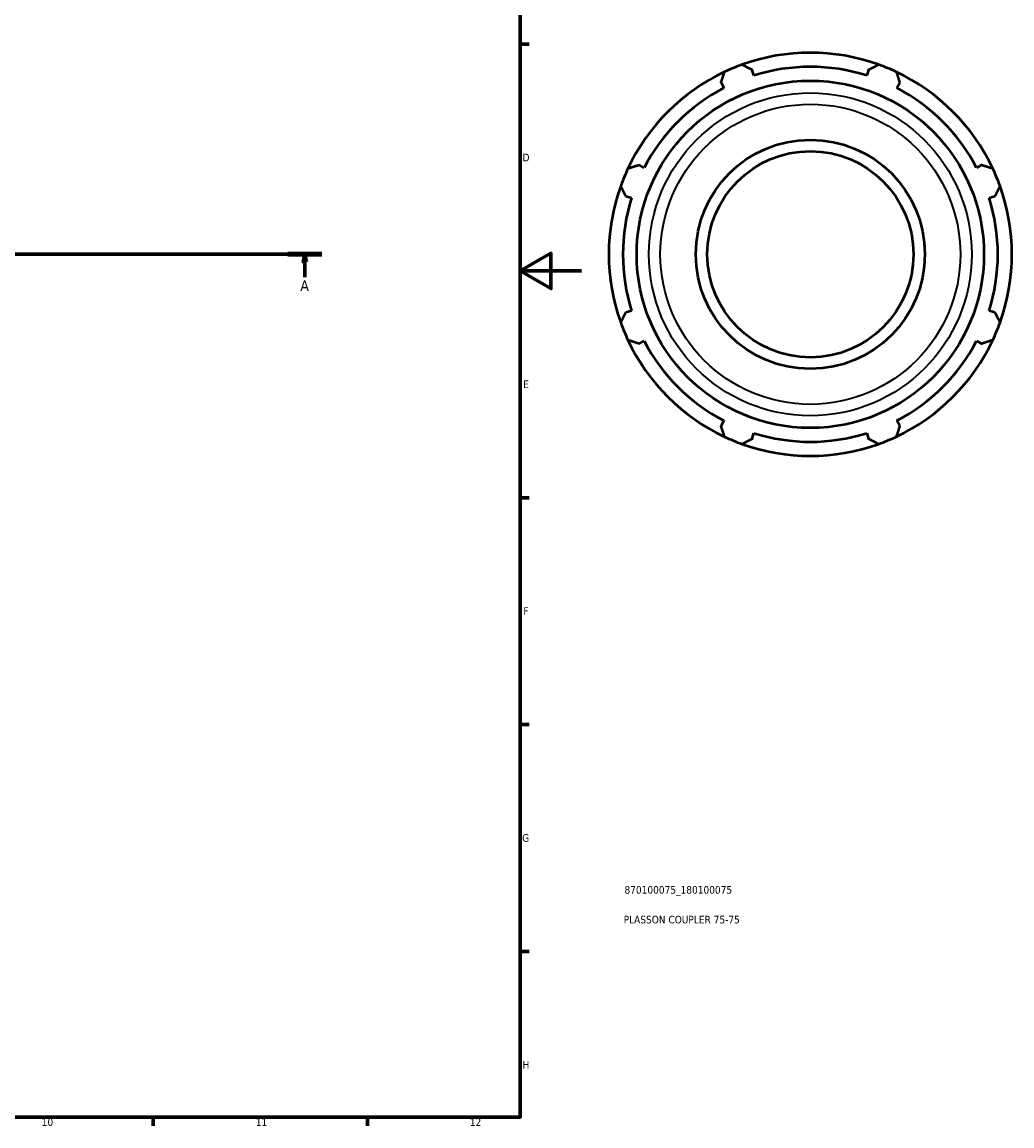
# Model space of a CAD drawing. Header units: millimetres. Extents: x -139 to 1144, y -47 to 737.
# Tile 5 of 6: x 658 to 982, y 17 to 378. Entities that reach past the tile are written whole.
import ezdxf

# ---------------------------------------------------------------- set-up
doc = ezdxf.new("R2010")
doc.units = ezdxf.units.MM
doc.linetypes.add('CHAIN', pattern=[0.7087, 0.4724, -0.0591, 0.1181, -0.0591])
for name, color, linetype, lineweight in [('Border (ISO)', 7, 'Continuous', 70), ('Section Line (ISO)', 7, 'CHAIN', 70), ('Title (ISO)', 7, 'Continuous', 50), ('Visible (ISO)', 7, 'Continuous', 50), ('Visible Narrow (ISO)', 7, 'Continuous', 35)]:
    doc.layers.add(name, color=color, linetype=linetype, lineweight=lineweight)
doc.styles.add('Label Text (ISO)', font='tahoma.ttf')
doc.styles.add('Note Text (ISO)', font='tahoma.ttf')

# ---------------------------------------------------------------- blocks, each defined once
blk = doc.blocks.new('Borders Default Border')
at = {"layer": 'Border (ISO)'}
for p, q in [((821, 371.25), (823.9, 371.25)), ((821, 222.75), (823.9, 222.75)), ((821, 148.5), (823.9, 148.5)), ((821, 74.25), (823.9, 74.25)), ((700.83, 20), (700.83, 17.1)), ((770.92, 20), (770.92, 17.1))]:
    blk.add_line(p, q, dxfattribs=at)
at = {"layer": 'Border (ISO)', "flags": 128}
for points in [[(20, 20), (20, 574), (821, 574), (821, 20), (20, 20)], [(841, 297), (821, 297), (831, 302.77), (831, 291.23), (821, 297)]]:
    blk.add_lwpolyline(points, dxfattribs=at)
at = {"layer": 'Border (ISO)', "color": 232, "true_color": 0xca0064, "char_height": 2.5, "attachment_point": 7, "style": 'Note Text (ISO)'}
for s, insert in [('D', (821.73, 332.88)), ('E', (821.94, 258.63)), ('F', (822, 184.38)), ('G', (821.61, 110.08)), ('H', (821.74, 35.88)), ('10', (664.29, 17.05)), ('11', (734.37, 17.1)), ('12', (804.46, 17.1))]:
    blk.add_mtext(s, dxfattribs=dict(at, insert=insert))
blk = doc.blocks.new('Title Blocks ISO')
at = {"layer": 'Title (ISO)', "color": 232, "true_color": 0xca0064, "style": 'Note Text (ISO)'}
for tag, p in [('PART_NUMBER_001', (34.1, 73.13)), ('DESCRIPTION_001', (33.84, 63.4))]:
    blk.add_attdef(tag, p, '', height=2.5, dxfattribs=at)
blk = doc.blocks.new('2dTransSection0')
at = {"layer": 'Section Line (ISO)', "linetype": 'CHAIN'}
blk.add_line((245.08, 302.43), (755.98, 302.43), dxfattribs=at)
at = {"layer": 'Section Line (ISO)', "linetype": 'Continuous', "lineweight": 140}
blk.add_line((744.92, 302.43), (755.98, 302.43), dxfattribs=at)
at = {"layer": 'Section Line (ISO)', "linetype": 'Continuous'}
for p, q in [((750.45, 302.43), (749.95, 299.93)), ((749.95, 299.93), (750.95, 299.93)), ((750.45, 299.93), (750.45, 302.43)), ((750.95, 299.93), (750.45, 302.43)), ((750.45, 294.97), (750.45, 299.93))]:
    blk.add_line(p, q, dxfattribs=at)
at = {"layer": 'Section Line (ISO)', "linetype": 'Continuous', "flags": 128}
blk.add_lwpolyline([(750.95, 299.93), (750.45, 302.43), (749.95, 299.93), (750.95, 299.93)], dxfattribs=at)
at = {"layer": 'Section Line (ISO)'}
blk.add_solid([(750.95, 299.93), (750.45, 302.43), (749.95, 299.93), (750.95, 299.93)], dxfattribs=at)
at = {"layer": 'Section Line (ISO)', "insert": (748.96, 290.43), "char_height": 3.5, "attachment_point": 7, "style": 'Label Text (ISO)'}
blk.add_mtext('A', dxfattribs=at)

msp = doc.modelspace()

# ---------------------------------------------------------------- linework, layer by layer
at = {"layer": 'Visible (ISO)'}
for p, q in [((897.506, 360.967), (896.911, 362.855)), ((935.016, 362.855), (934.421, 360.967)), ((886.707, 358.628), (887.622, 356.872)), ((944.306, 356.872), (945.22, 358.628)), ((861.519, 330.77), (859.763, 331.684)), ((972.165, 331.684), (970.408, 330.77)), ((855.536, 321.48), (857.425, 320.885)), ((974.503, 320.885), (976.391, 321.48)), ((857.425, 283.97), (855.536, 283.375)), ((976.391, 283.375), (974.503, 283.97)), ((859.763, 273.171), (861.519, 274.085)), ((970.408, 274.085), (972.165, 273.171)), ((887.622, 247.983), (886.707, 246.226)), ((945.22, 246.226), (944.306, 247.983)), ((896.911, 242), (897.506, 243.888)), ((934.421, 243.888), (935.016, 242))]:
    msp.add_line(p, q, dxfattribs=at)
for radius in [56.839, 37.5, 33.75]:
    msp.add_circle((915.964, 302.427), radius, dxfattribs=at)
for radius, start, end in [(66, 70.20802, 109.79198), (66, 115.20802, 154.79198), (66, 109.79198, 115.20802), (61.38, 72.5, 107.5), (66, 64.79198, 70.20802), (66, 25.20802, 64.79198), (61.38, 117.5, 152.5), (61.38, 27.5, 62.5), (66, 154.79198, 160.20802), (66, 19.79198, 25.20802), (66, 160.20802, 199.79198), (66, 340.20802, 19.79198), (61.38, 162.5, 197.5), (61.38, 342.5, 17.5), (66, 199.79198, 205.20802), (66, 334.79198, 340.20802), (66, 205.20802, 244.79198), (61.38, 207.5, 242.5), (66, 295.20802, 334.79198), (61.38, 297.5, 332.5), (66, 244.79198, 250.20802), (61.38, 252.5, 287.5), (66, 289.79198, 295.20802), (66, 250.20802, 289.79198)]:
    msp.add_arc((915.964, 302.427), radius, start, end, dxfattribs=at)
for points, weights in [([(886.707, 358.628), (887.269, 360.349), (887.854, 362.142)], [1.00237310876, 1.00159474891, 1]), ([(893.616, 364.529), (895.297, 363.675), (896.911, 362.855)], [1, 1.00159474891, 1.00237310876]), ([(935.016, 362.855), (936.63, 363.675), (938.312, 364.529)], [1.00237310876, 1.00159474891, 1]), ([(944.074, 362.142), (944.659, 360.349), (945.22, 358.628)], [1, 1.00159474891, 1.00237310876]), ([(856.249, 330.537), (858.042, 331.122), (859.763, 331.684)], [1, 1.00159474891, 1.00237310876]), ([(972.165, 331.684), (973.886, 331.122), (975.678, 330.537)], [1.00237310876, 1.00159474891, 1]), ([(855.536, 321.48), (854.716, 323.094), (853.862, 324.775)], [1.00237310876, 1.00159474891, 1]), ([(978.065, 324.775), (977.211, 323.094), (976.391, 321.48)], [1, 1.00159474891, 1.00237310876]), ([(853.862, 280.079), (854.716, 281.761), (855.536, 283.375)], [1, 1.00159474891, 1.00237310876]), ([(976.391, 283.375), (977.211, 281.761), (978.065, 280.079)], [1.00237310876, 1.00159474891, 1]), ([(859.763, 273.171), (858.042, 273.733), (856.249, 274.318)], [1.00237310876, 1.00159474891, 1]), ([(975.678, 274.318), (973.886, 273.733), (972.165, 273.171)], [1, 1.00159474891, 1.00237310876]), ([(887.854, 242.713), (887.269, 244.505), (886.707, 246.226)], [1, 1.00159474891, 1.00237310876]), ([(945.22, 246.226), (944.659, 244.505), (944.074, 242.713)], [1.00237310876, 1.00159474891, 1]), ([(896.911, 242), (895.297, 241.18), (893.616, 240.326)], [1.00237310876, 1.00159474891, 1]), ([(938.312, 240.326), (936.63, 241.18), (935.016, 242)], [1, 1.00159474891, 1.00237310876])]:
    msp.add_rational_spline(points, weights, degree=2, dxfattribs=at)
at = {"layer": 'Visible Narrow (ISO)'}
for radius in [52.853, 49.123]:
    msp.add_circle((915.964, 302.427), radius, dxfattribs=at)

# ---------------------------------------------------------------- block references
msp.add_blockref('Borders Default Border', (0, 0))
msp.add_blockref('Title Blocks ISO', (821, 20)).add_auto_attribs({'PART_NUMBER_001': '870100075_180100075', 'DESCRIPTION_001': 'PLASSON COUPLER 75-75'})
at = {"layer": 'Section Line (ISO)'}
msp.add_blockref('2dTransSection0', (0, 0), dxfattribs=at)

doc.saveas('drawing.dxf')
